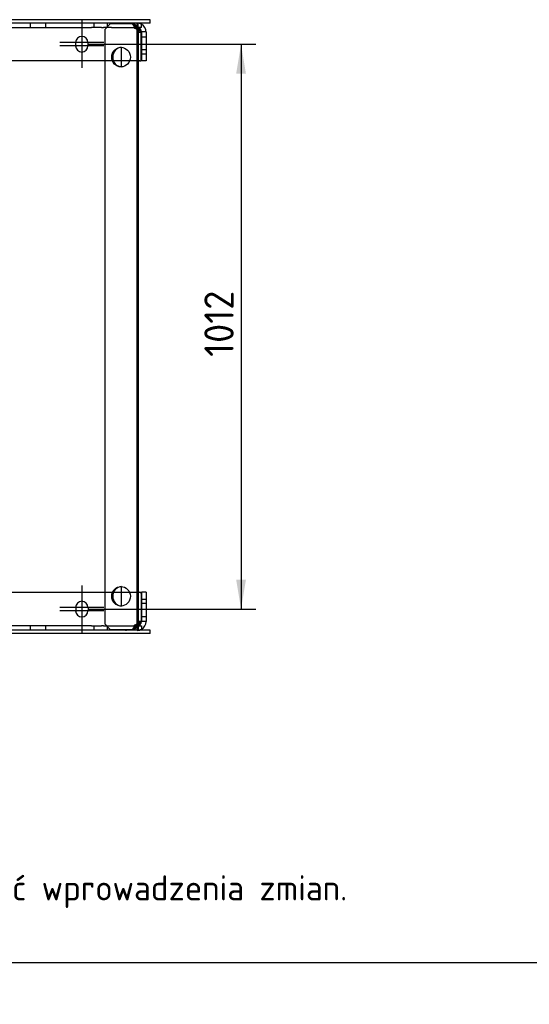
# Model space of a CAD drawing. Header units: millimetres. Extents: x 0 to 415, y -2 to 292.
# Tile 8 of 19: x 158 to 219, y 0 to 118. Entities that reach past the tile are written whole.
import ezdxf
from ezdxf import colors
from ezdxf.entities.mleader import LeaderData, LeaderLine
from ezdxf.enums import TextEntityAlignment as Align
from ezdxf.lldxf.tags import DXFTag
from ezdxf.math import Vec2, Vec3

# ---------------------------------------------------------------- set-up
doc = ezdxf.new("R2010")
doc.units = ezdxf.units.MM
for name, color, linetype in [('Default', 7, 'Continuous'), ('PŁASZCZ', 7, 'Continuous'), ('S-241.11_22_STOP', 7, 'Continuous'), ('WSPORNIK_B', 7, 'Continuous')]:
    doc.layers.add(name, color=color, linetype=linetype)
doc.styles.add('SEACAD_Solid_Edge_ISO', font='Seiso.ttf')
tags = doc.linetypes.add('CENTER2', pattern=[28.575, 19.05, -3.175, 3.175, -3.175]).pattern_tags.tags
tags[10:11] = [DXFTag(74, 4), DXFTag(75, 0), DXFTag(340, '0'), DXFTag(46, 0.0), DXFTag(50, 0.0), DXFTag(44, 0.0), DXFTag(45, 0.0)]
tags[8:9] = [DXFTag(74, 4), DXFTag(75, 0), DXFTag(340, '0'), DXFTag(46, 0.0), DXFTag(50, 0.0), DXFTag(44, 0.0), DXFTag(45, 0.0)]
tags[6:7] = [DXFTag(74, 4), DXFTag(75, 0), DXFTag(340, '0'), DXFTag(46, 0.0), DXFTag(50, 0.0), DXFTag(44, 0.0), DXFTag(45, 0.0)]
tags[4:5] = [DXFTag(74, 4), DXFTag(75, 0), DXFTag(340, '0'), DXFTag(46, 0.0), DXFTag(50, 0.0), DXFTag(44, 0.0), DXFTag(45, 0.0)]
tags = doc.linetypes.add('HIDDEN2', pattern=[4.7625, 3.175, -1.5875]).pattern_tags.tags
tags[6:7] = [DXFTag(74, 4), DXFTag(75, 0), DXFTag(340, '0'), DXFTag(46, 0.0), DXFTag(50, 0.0), DXFTag(44, 0.0), DXFTag(45, 0.0)]
tags[4:5] = [DXFTag(74, 4), DXFTag(75, 0), DXFTag(340, '0'), DXFTag(46, 0.0), DXFTag(50, 0.0), DXFTag(44, 0.0), DXFTag(45, 0.0)]
doc.dimstyles.new('ISO', dxfattribs={"dimtxt": 3.5, "dimasz": 3.5, "dimexe": 1.75, "dimexo": 0, "dimgap": 0.875, "dimtad": 1, "dimdec": 1, "dimlfac": 15, "dimtxsty": 'SEACAD_Solid_Edge_ISO', "dimblk1": '_SE_FILLED', "dimblk2": '_SE_FILLED', "dimsah": 1, "dimcen": 0, "dimadec": 0, "dimazin": 0, "dimtfac": 0.8, "dimtdec": 1, "dimtmove": 0, "dimatfit": 3, "dimfxl": 1, "dimarcsym": 0})

# ---------------------------------------------------------------- blocks, each defined once
blk = doc.blocks.new('SEANNOT_GROUP28')
at = {"layer": 'Default', "color": 7, "linetype": 'CENTER2'}
for p, q in [((165.45, 117.5), (165.45, 112.25)), ((168.08, 114.88), (162.83, 114.88))]:
    blk.add_line(p, q, dxfattribs=at)
blk = doc.blocks.new('SEANNOT_GROUP29')
at = {"layer": 'Default', "color": 7, "linetype": 'CENTER2'}
for p, q in [((165.45, 117.1), (165.45, 111.85)), ((168.08, 114.48), (162.83, 114.48))]:
    blk.add_line(p, q, dxfattribs=at)
blk = doc.blocks.new('SEANNOT_GROUP34')
at = {"layer": 'Default', "color": 7, "linetype": 'CENTER2'}
for p, q in [((165.45, 50.04), (165.45, 44.79)), ((168.08, 47.41), (162.83, 47.41))]:
    blk.add_line(p, q, dxfattribs=at)
blk = doc.blocks.new('SEANNOT_GROUP35')
at = {"layer": 'Default', "color": 7, "linetype": 'CENTER2'}
for p, q in [((165.45, 49.64), (165.45, 44.39)), ((168.08, 47.01), (162.83, 47.01))]:
    blk.add_line(p, q, dxfattribs=at)
blk = doc.blocks.new('SE2')
at = {"layer": 'PŁASZCZ', "color": 7, "linetype": 'Continuous'}
for p, q in [((173.62, 117.61), (117.18, 117.61)), ((173.62, 117.21), (173.62, 117.61)), ((173.62, 117.21), (117.18, 117.21)), ((170.19, 111.98), (170.19, 114.31)), ((170.19, 47.58), (170.19, 49.91)), ((173.62, 44.28), (117.18, 44.28)), ((173.62, 44.68), (145.32, 44.68)), ((173.62, 44.28), (173.62, 44.68))]:
    blk.add_line(p, q, dxfattribs=at)
for centre, start, end in [((170.79, 116.61), 90, 117.266), ((170.79, 45.28), 242.734, 270)]:
    blk.add_arc(centre, 0.6, start, end, dxfattribs=at)
at = {"layer": 'S-241.11_22_STOP', "color": 7, "linetype": 'HIDDEN2'}
for p, q in [((96.3, 116.68), (166.6, 116.68)), ((159.28, 117.21), (159.28, 116.68)), ((161.14, 116.68), (161.14, 117.21)), ((167.81, 116.68), (166.6, 116.68)), ((166.87, 117.21), (166.87, 116.68)), ((167.81, 116.68), (168.03, 116.68)), ((168.98, 116.68), (168.03, 116.68)), ((168.5, 116.68), (168.5, 117.21)), ((168.98, 116.68), (171.97, 116.68)), ((171.67, 117.2), (171.67, 116.67)), ((171.69, 117.21), (171.69, 116.68)), ((172.02, 117.21), (172.02, 116.68)), ((172.05, 116.68), (172.05, 117.21)), ((173.12, 116.16), (172.59, 116.15)), ((173.12, 115.54), (172.59, 115.54)), ((164.72, 114.48), (164.72, 114.88)), ((166.19, 114.48), (166.19, 114.88)), ((172.59, 113.54), (173.12, 113.54)), ((170.19, 112.68), (92.72, 112.68)), ((172.16, 112.68), (171.15, 112.68)), ((92.72, 49.21), (170.19, 49.21)), ((171.15, 49.21), (172.16, 49.21)), ((173.12, 48.34), (172.59, 48.34)), ((164.72, 47.41), (164.72, 47.01)), ((166.19, 47.41), (166.19, 47.01)), ((172.59, 46.34), (173.12, 46.34)), ((166.6, 45.21), (96.3, 45.21)), ((159.28, 45.21), (159.28, 44.68)), ((161.14, 44.68), (161.14, 45.21)), ((166.6, 45.21), (167.81, 45.21)), ((166.87, 45.21), (166.87, 44.68)), ((168.03, 45.21), (167.81, 45.21)), ((168.03, 45.21), (168.98, 45.21)), ((168.5, 44.68), (168.5, 45.21)), ((168.98, 45.21), (171.97, 45.21)), ((171.67, 45.22), (171.67, 44.69)), ((171.69, 45.21), (171.69, 44.68)), ((172.02, 45.21), (172.02, 44.68)), ((172.05, 45.21), (172.05, 44.68)), ((173.12, 45.73), (172.59, 45.74))]:
    blk.add_line(p, q, dxfattribs=at)
at = {"layer": 'S-241.11_22_STOP', "color": 7, "linetype": 'Continuous'}
for p, q in [((171.97, 116.68), (172.19, 116.68)), ((172.19, 116.68), (172.19, 117.21)), ((172.59, 116.68), (172.19, 116.68)), ((172.59, 116.68), (172.59, 117.21)), ((172.16, 116.14), (172.52, 116.14)), ((172.52, 116.15), (172.52, 116.14)), ((172.52, 112.81), (172.52, 116.14)), ((172.59, 116.14), (172.59, 114.01)), ((173.12, 116.14), (173.12, 114.01)), ((173.12, 114.01), (172.59, 114.01)), ((172.59, 114.01), (172.59, 112.68)), ((173.12, 114.01), (173.12, 112.68)), ((171.15, 112.68), (170.19, 112.68)), ((172.39, 112.68), (172.16, 112.68)), ((173.12, 112.68), (172.59, 112.68)), ((170.19, 49.21), (171.15, 49.21)), ((172.16, 49.21), (172.39, 49.21)), ((172.52, 49.08), (172.52, 45.74)), ((173.12, 49.21), (172.59, 49.21)), ((172.59, 49.21), (172.59, 47.88)), ((173.12, 49.21), (173.12, 47.88)), ((173.12, 47.88), (172.59, 47.88)), ((172.59, 47.88), (172.59, 45.74)), ((173.12, 47.88), (173.12, 45.74)), ((171.97, 45.21), (172.19, 45.21)), ((172.52, 45.74), (172.16, 45.74)), ((172.19, 45.21), (172.59, 45.21)), ((172.19, 45.21), (172.19, 44.68)), ((172.52, 45.74), (172.52, 45.74)), ((172.59, 45.21), (172.59, 44.68))]:
    blk.add_line(p, q, dxfattribs=at)
at = {"layer": 'S-241.11_22_STOP', "color": 7, "linetype": 'HIDDEN2'}
for centre, radius, start, end in [((168.81, 113.82), 4.38, 40.4185, 46.6716), ((170.53, 113.67), 3.18, 59.2172, 66.1201), ((172.05, 116.14), 1.07, 60, 90), ((165.45, 114.88), 0.733, 0, 180), ((165.45, 114.48), 0.733, 180, 0), ((165.45, 47.41), 0.733, 0, 180), ((165.45, 47.01), 0.733, 180, 0), ((170.22, 48.72), 3.76, 295.0351, 300.8623), ((168.81, 48.07), 4.38, 313.3284, 319.5815), ((172.05, 45.74), 1.07, 270, 300)]:
    blk.add_arc(centre, radius, start, end, dxfattribs=at)
at = {"layer": 'S-241.11_22_STOP', "color": 7, "linetype": 'Continuous'}
for centre, radius, start, end in [((172.05, 116.14), 0.533, 0, 90), ((168.81, 113.82), 4.38, 32.2129, 40.4185), ((172.05, 116.14), 1.07, 0, 60), ((170.53, 113.67), 3.18, 51.2973, 59.2172), ((172.39, 112.81), 0.133, 270, 0), ((172.39, 49.08), 0.133, 0, 90), ((172.05, 45.74), 0.533, 270, 360), ((168.81, 48.07), 4.38, 319.5815, 327.7871), ((170.22, 48.72), 3.76, 300.8623, 307.5476), ((172.05, 45.74), 1.07, 300, 360)]:
    blk.add_arc(centre, radius, start, end, dxfattribs=at)
at = {"layer": 'S-241.11_22_STOP', "color": 7, "linetype": 'HIDDEN2'}
for points, knots in [([(171.67, 117.2), (171.67, 117.2), (171.67, 117.2), (171.67, 117.19), (171.67, 117.19), (171.67, 117.18), (171.68, 117.18), (171.68, 117.17), (171.68, 117.17), (171.68, 117.16), (171.69, 117.15), (171.7, 117.14), (171.71, 117.13), (171.72, 117.11), (171.73, 117.09), (171.74, 117.08), (171.76, 117.06), (171.78, 117.04), (171.8, 117.03), (171.81, 117.01), (171.82, 117.01)], [0.2482307, 0.2482307, 0.2482307, 0.2482307, 0.2508239, 0.2819153, 0.3130005, 0.3440951, 0.3752149, 0.4063755, 0.4375924, 0.4688812, 0.5002572, 0.559811, 0.6180816, 0.6751777, 0.7312147, 0.7863148, 0.8406066, 0.8942244, 0.9473077, 1, 1, 1, 1]), ([(171.67, 116.67), (171.67, 116.67), (171.67, 116.67), (171.67, 116.67), (171.67, 116.66), (171.68, 116.66), (171.68, 116.65), (171.7, 116.64), (171.7, 116.64), (171.72, 116.63), (171.73, 116.62), (171.76, 116.6), (171.79, 116.59), (171.82, 116.58)], [0.2409379, 0.2409379, 0.2409379, 0.2409379, 0.2500266, 0.2500266, 0.3750399, 0.3750399, 0.5000532, 0.5000532, 0.6250665, 0.6250665, 0.7500798, 0.7500798, 1, 1, 1, 1]), ([(171.82, 45.31), (171.79, 45.3), (171.76, 45.29), (171.73, 45.27), (171.72, 45.26), (171.7, 45.25), (171.7, 45.25), (171.68, 45.24), (171.68, 45.23), (171.67, 45.22), (171.67, 45.22), (171.67, 45.22), (171.67, 45.22), (171.67, 45.22)], [0, 0, 0, 0, 0.25, 0.25, 0.375, 0.375, 0.5, 0.5, 0.625, 0.625, 0.75, 0.75, 0.7590952, 0.7590952, 0.7590952, 0.7590952]), ([(171.82, 44.88), (171.81, 44.88), (171.81, 44.87), (171.8, 44.86), (171.79, 44.85), (171.78, 44.85), (171.77, 44.84), (171.76, 44.83), (171.75, 44.82), (171.74, 44.81), (171.73, 44.79), (171.71, 44.76), (171.69, 44.73), (171.67, 44.71), (171.67, 44.7), (171.67, 44.69), (171.67, 44.69)], [0, 0, 0, 0, 0.0269343, 0.0540317, 0.0813131, 0.1087987, 0.1365085, 0.1644618, 0.1926775, 0.2211741, 0.2499695, 0.3738298, 0.500308, 0.6247363, 0.7506145, 0.7516991, 0.7516991, 0.7516991, 0.7516991])]:
    blk.add_open_spline(points, degree=3, knots=knots, dxfattribs=at)
at = {"layer": 'WSPORNIK_B', "color": 7, "linetype": 'Continuous'}
for p, q in [((168.23, 116.48), (168.86, 117.14)), ((168.23, 45.41), (168.23, 116.48)), ((168.86, 117.14), (171.4, 117.14)), ((171.4, 117.14), (171.52, 117.14)), ((171.4, 117.14), (172.03, 116.48)), ((172.16, 116.48), (171.52, 117.14)), ((172.03, 116.48), (172.03, 45.41)), ((172.16, 116.48), (172.03, 116.48)), ((172.16, 116.48), (172.16, 45.41)), ((168.86, 44.74), (168.23, 45.41)), ((171.4, 44.74), (168.86, 44.74)), ((172.03, 45.41), (171.4, 44.74)), ((171.52, 44.74), (171.4, 44.74)), ((171.52, 44.74), (172.16, 45.41)), ((172.03, 45.41), (172.16, 45.41))]:
    blk.add_line(p, q, dxfattribs=at)
for centre, major_axis in [((170.13, 113.14), (0, 1.17)), ((170.13, 48.74), (0, -1.17))]:
    blk.add_ellipse(centre, major_axis=major_axis, ratio=0.951057, dxfattribs=at)
for centre, major_axis, start_param, end_param in [((170.25, 113.14), (0, 1.17), 0.061479, 3.080114), ((170.25, 48.74), (0, -1.17), 3.203072, 6.221706)]:
    blk.add_ellipse(centre, major_axis=major_axis, ratio=0.951057, start_param=start_param, end_param=end_param, dxfattribs=at)
blk = doc.blocks.new('DMBLK18')
at = {"layer": 'Default', "linetype": 'Continuous'}
for points in [[(185.03, 111.18), (184.45, 114.68), (183.87, 111.18)], [(185.03, 50.71), (183.87, 50.71), (184.45, 47.21)]]:
    blk.add_hatch(color=7, dxfattribs=at).paths.add_polyline_path(points)
at = {"layer": 'Default', "color": 7, "linetype": 'Continuous'}
for p, q in [((166.19, 114.68), (186.2, 114.68)), ((184.45, 114.68), (184.45, 47.21)), ((166.19, 47.21), (186.2, 47.21))]:
    blk.add_line(p, q, dxfattribs=at)
at = {"layer": 'Default', "color": 7, "linetype": 'Continuous', "style": 'SEACAD_Solid_Edge_ISO'}
blk.add_text('1012', height=3.5, rotation=90, dxfattribs=at).set_placement((180.07, 77.33), align=Align.TOP_LEFT)
blk = doc.blocks.new('_SE_FILLED')
at = {"color": 0}
blk.add_line((0, 0), (-1, 0), dxfattribs=at)
blk.add_solid([(0, 0), (-1, -0.1665), (-1, 0.1665), (0, 0)], dxfattribs=at)
blk = doc.blocks.new('_Dot')
at = {"color": 0, "linetype": 'ByBlock', "lineweight": -2}
blk.add_line((-0.5, 0), (-1, 0), dxfattribs=at)
at = {"color": 0, "linetype": 'ByBlock', "const_width": 0.5}
blk.add_lwpolyline([(-0.25, 0, 1), (0.25, 0, 1)], format="xyb", close=True, dxfattribs=at)
blk = doc.blocks.new('Uwaga_DWG')
at = {"layer": 'Default', "insert": (-8.52, -0.36), "char_height": 4, "width": 153.5291, "attachment_point": 1}
blk.add_mtext('{\\fSolid Edge ISO|b0||i0||c0|p34;\\C7;\\H4.;\\W1.;Uwaga:\\P}{\\fSolid Edge ISO|b0||i0||c0|p34;\\C7;\\H3.;\\W1.;1. }{\\fSolid Edge ISO|b0||i0||c0|p34;\\C7;\\H2.998611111;\\W1.;\\T1.;Rysunek poglądowy, zastrzega się możliwość wprowadzenia zmian.}', dxfattribs=at)

msp = doc.modelspace()

# ---------------------------------------------------------------- linework, layer by layer
at = {"layer": 'Default', "color": 7, "linetype": 'Continuous'}
msp.add_line((5, 5), (415, 5), dxfattribs=at)

# ---------------------------------------------------------------- block references
at = {"layer": 'Default'}
for name in ['SE2', 'SEANNOT_GROUP28', 'SEANNOT_GROUP29', 'SEANNOT_GROUP34', 'SEANNOT_GROUP35']:
    msp.add_blockref(name, (0, 0), dxfattribs=at)
at = {"layer": 'Default', "color": 7}
msp.add_blockref('Uwaga_DWG', (83.1963, 22.4377), dxfattribs=at)

# ---------------------------------------------------------------- dimensions: what is measured, and where the dimension line sits
at = {"layer": 'Default', "color": 7, "linetype": 'Continuous'}
dim = msp.add_linear_dim(base=(184.449, 114.6779), p1=(166.1853, 114.6779), p2=(166.1853, 47.2112), angle=270, text='\\A1;<>', dimstyle='ISO', dxfattribs=at)
dim.commit()
dim.dimension.update_dxf_attribs({"geometry": 'DMBLK18', "text_midpoint": (184.449, 80.9446), "dimtype": 161})

# ---------------------------------------------------------------- leaders
ml = msp.add_multileader_mtext('Standard', dxfattribs=at)
ml.set_content('{\\pxsm0.75;\\fSolid Edge ISO|b0||i0||c0|p34;\\W1.;WO-1150_nap2_stopy\\P}', color=256)
ml.set_leader_properties()
ml.set_arrow_properties(name='DOT')
ml.build(insert=Vec2(0, 0))
ml.multileader.update_dxf_attribs({"leader_type": 0, "dogleg_length": 0, "arrow_head_size": 7})
ctx = ml.context
ctx.base_point, ctx.char_height, ctx.arrow_head_size = Vec3(304.6402, 40.3416), 7, 7
notes = []
notes.append((ctx, [(0, (0, 0, 0), (0, 0), (1, 0), 1, [])]))
ctx.mtext.insert = Vec3(306.6402, 43.8416)
ml = msp.add_multileader_mtext('Standard', dxfattribs=at)
ml.set_content('{\\pxsm0.75;\\fSolid Edge ISO|b0||i0||c0|p34;\\W1.; \\P}', color=256)
ml.set_leader_properties()
ml.set_arrow_properties(name='DOT')
ml.build(insert=Vec2(0, 0))
ml.multileader.update_dxf_attribs({"leader_type": 0, "dogleg_length": 0, "arrow_head_size": 5})
ctx = ml.context
ctx.base_point, ctx.char_height, ctx.arrow_head_size = Vec3(312.4874, 30.5876), 5, 5
notes.append((ctx, [(0, (0, 0, 0), (0, 0), (1, 0), 1, [])]))
ctx.mtext.insert = Vec3(314.4874, 33.0876)
ml = msp.add_multileader_mtext('Standard', dxfattribs=at)
ml.set_content('{\\pxsm0.75;\\fSolid Edge ISO|b0||i0||c0|p34;\\W1.;inż. K. Cybulski\\P}', color=256)
ml.set_leader_properties()
ml.set_arrow_properties(name='DOT')
ml.build(insert=Vec2(0, 0))
ml.multileader.update_dxf_attribs({"leader_type": 0, "dogleg_length": 0, "arrow_head_size": 3.5})
ctx = ml.context
ctx.base_point, ctx.char_height, ctx.arrow_head_size = Vec3(254.2598, 27.3783), 3.5, 3.5
notes.append((ctx, [(0, (0, 0, 0), (0, 0), (1, 0), 1, [])]))
ctx.mtext.insert = Vec3(256.2598, 29.1283)
ml = msp.add_multileader_mtext('Standard', dxfattribs=at)
ml.set_content('{\\pxsm0.75;\\fSolid Edge ISO|b0||i0||c0|p34;\\W1.;A3\\P}', color=256)
ml.set_leader_properties()
ml.set_arrow_properties(name='DOT')
ml.build(insert=Vec2(0, 0))
ml.multileader.update_dxf_attribs({"leader_type": 0, "dogleg_length": 21, "arrow_head_size": 7})
ctx = ml.context
ctx.base_point, ctx.char_height, ctx.arrow_head_size = Vec3(319.5108, 11.7471), 7, 7
notes.append((ctx, [(0, (0, 0, 0), (0, 0), (1, 0), 1, [])]))
ctx.mtext.insert = Vec3(321.5108, 15.2471)
for ctx, leaders in notes:
    for number, flags, end, landing, length, lines in leaders:
        leader = LeaderData()
        leader.index, (leader.has_last_leader_line, leader.has_dogleg_vector, leader.attachment_direction) = number, flags
        leader.last_leader_point, leader.dogleg_vector, leader.dogleg_length = Vec3(end), Vec3(landing), length
        for number, points, colour, breaks in lines:
            line = LeaderLine()
            line.index, line.vertices, line.color, line.breaks = number, Vec3.list(points), colors.encode_raw_color(colour), breaks
            leader.lines.append(line)
        ctx.leaders.append(leader)

doc.saveas('drawing.dxf')
